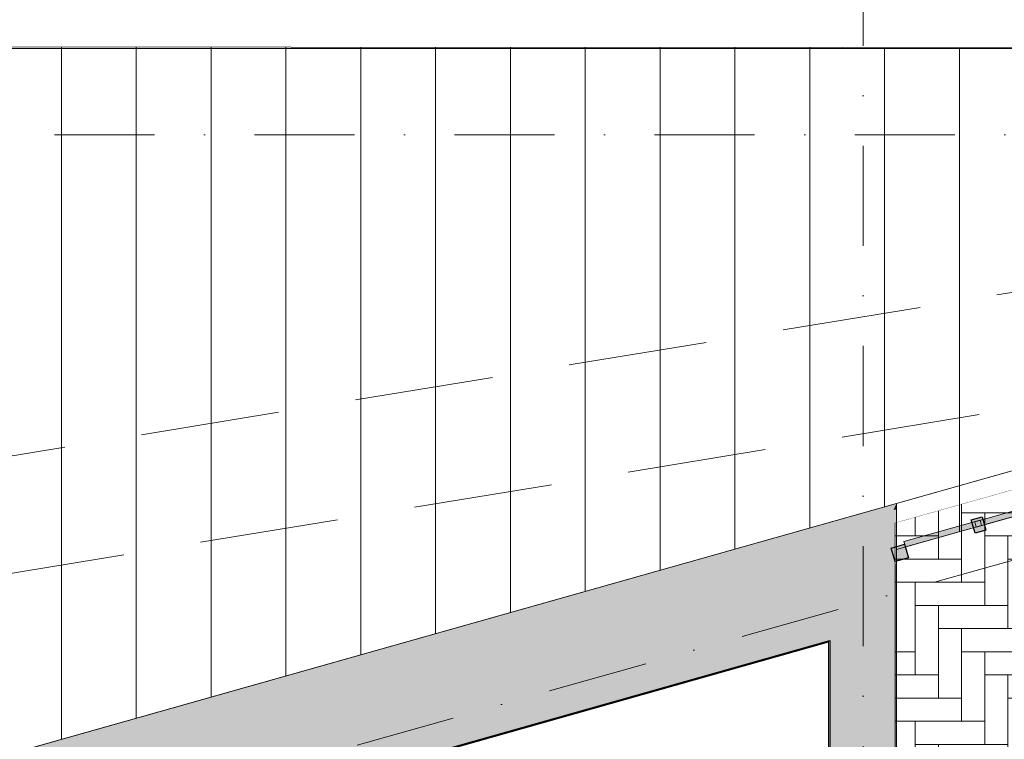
# Model space of a CAD drawing. Header units: millimetres. Extents: x 7523222 to 7678971, y 5352079 to 5786624.
# Tile 66 of 92: x 7554523 to 7558068, y 5776961 to 5779550. Entities that reach past the tile are written whole.
import ezdxf
from ezdxf.enums import TextEntityAlignment as Align

# ---------------------------------------------------------------- set-up
doc = ezdxf.new("R2010")
doc.units = ezdxf.units.MM
doc.header["$MEASUREMENT"] = 0
for name, pattern in [('Kropki i Kreski', [720, 360, -180, 0, -180]), ('Przerywana długa', [780, 500, -280]), ('Wipeout_Contour', [1000, 0, -1000])]:
    doc.linetypes.add(name, pattern=pattern)
for name, color, linetype in [('460-K Stropy', 7, 'Continuous'), ('Nowe_2025-08-14 Strefy', 7, 'Continuous'), ('Nowe_220-A Ściany wewnętrzne', 7, 'Continuous'), ('Nowe_250-A Schody Pochylnie', 7, 'Continuous'), ('Nowe_280-A Dachy Powłoki', 7, 'Continuous'), ('Nowe_290-A Ściany kurtynowe', 7, 'Continuous'), ('Nowe_299-A Wymiary opisy PB', 7, 'Continuous'), ('Nowe_410-K Osie', 7, 'Continuous'), ('Nowe_420-K Ściany', 7, 'Continuous'), ('Nowe_460-K Stropy', 7, 'Continuous')]:
    doc.layers.add(name, color=color, linetype=linetype)
for name, color, linetype, lineweight in [('460-K Stropy_Nr_pióra__89', 7, 'Continuous', 13), ('Nowe_2025-09-12 Strefa Taras_Nr_pióra__2', 8, 'Continuous', 13), ('Nowe_220-A Ściany wewnętrzne_Nr_pióra__21', 7, 'Continuous', 25), ('Nowe_220-A Ściany wewnętrzne_Nr_pióra__47', 7, 'Continuous', 15), ('Nowe_290-A Ściany kurtynowe_Nr_pióra__1', 7, 'Continuous', 13), ('Nowe_290-A Ściany kurtynowe_Nr_pióra__27', 7, 'Continuous', 25), ('Nowe_299-A Wymiary opisy PB_Nr_pióra__6', 5, 'Continuous', 13), ('Nowe_410-K Osie_Nr_pióra__1', 7, 'Continuous', 13), ('Nowe_420-K Ściany_Nr_pióra__21', 7, 'Continuous', 25), ('Nowe_420-K Ściany_Nr_pióra__47', 7, 'Continuous', 15), ('Nowe_460-K Stropy_Nr_pióra__89', 7, 'Continuous', 13)]:
    doc.layers.add(name, color=color, linetype=linetype, lineweight=lineweight)
for name, color, linetype, lineweight, true_color in [('Nowe_2025-08-14 Strefy_Nr_pióra__234', 7, 'Continuous', 0, 0xe8e8e8), ('Nowe_2025-09-12 Strefa Taras_Nr_pióra__102', 7, 'Continuous', 5, 0xcccccc), ('Nowe_250-A Schody Pochylnie_Nr_pióra__102', 7, 'Continuous', 5, 0xcccccc), ('Nowe_280-A Dachy Powłoki_Nr_pióra__61', 7, 'Continuous', 13, 0x6a6a6a), ('Nowe_299-A Wymiary opisy PB_Nr_pióra__45', 7, 'Continuous', 15, 0x40a5ff), ('Nowe_299-A Wymiary opisy PB_Nr_pióra__85', 7, 'Continuous', 13, 0x80c2ff), ('Nowe_410-K Osie_Nr_pióra__5', 7, 'Continuous', 13, 0x40a5ff)]:
    doc.layers.add(name, color=color, linetype=linetype, lineweight=lineweight, true_color=true_color)
doc.styles.add('STYL_AUTOMATYCZNY_2', font='arial.ttf')
doc.styles.add('STYL_AUTOMATYCZNY_3', font='arial.ttf')
doc.dimstyles.new('STYL_AUTOMATYCZNY__1', dxfattribs={"dimtxt": 200, "dimasz": 95, "dimexe": 0.18, "dimexo": 0.0625, "dimgap": 0, "dimtad": 1, "dimdec": 1, "dimlfac": 0.1, "dimzin": 0, "dimdsep": 46, "dimtxsty": 'STYL_AUTOMATYCZNY_2', "dimblk": 'ARROWHEAD_2', "dimblk1": 'ARROWHEAD_2', "dimblk2": 'ARROWHEAD_2', "dimcen": 0.09, "dimclrd": 256, "dimclre": 256, "dimclrt": 5, "dimadec": 1, "dimazin": 0, "dimtfac": 1, "dimtdec": 4, "dimtmove": 0, "dimatfit": 3, "dimfxl": 0, "dimtolj": 1, "dimtzin": 0, "dimarcsym": 0})
doc.dimstyles.new('STYL_AUTOMATYCZNY__2', dxfattribs={"dimtxt": 200, "dimasz": 95, "dimexe": 0.18, "dimexo": 0.0625, "dimgap": 0, "dimtad": 1, "dimtih": 1, "dimtoh": 1, "dimdec": 1, "dimlfac": 0.1, "dimzin": 0, "dimdsep": 46, "dimtxsty": 'STYL_AUTOMATYCZNY_2', "dimblk": 'ARROWHEAD_2', "dimblk1": 'ARROWHEAD_2', "dimblk2": 'ARROWHEAD_2', "dimcen": 0.09, "dimclrd": 256, "dimclre": 256, "dimclrt": 5, "dimadec": 1, "dimazin": 0, "dimtfac": 1, "dimtdec": 4, "dimtmove": 0, "dimatfit": 3, "dimfxl": 0, "dimtolj": 1, "dimtzin": 0, "dimarcsym": 0})

# ---------------------------------------------------------------- blocks, each defined once
blk = doc.blocks.new('Pokój administracyjny__4', base_point=(7560576.3, 5775974))
at = {"color": 254, "linetype": 'Wipeout_Contour', "lineweight": 0, "ltscale": 38057500.90258326}
blk.add_wipeout([(7557675.4, 5777738.7), (7557675.4, 5773298.8), (7563436.7, 5773298.8), (7563440.8, 5779362.7)], dxfattribs=at).dxf.layer = 'Nowe_2025-08-14 Strefy'
at = {"layer": 'Nowe_2025-08-14 Strefy_Nr_pióra__234', "linetype": 'Continuous', "lineweight": 0, "true_color": 0xe8e8e8}
h = blk.add_hatch(dxfattribs=at)
h.set_pattern_fill('Posadzka_z_cegieł_na_rąb', color=254, style=0, pattern_type=2)
h.set_pattern_definition([(0, (7560247.15, 5774942.06), (0, 499.98), [333.32, -166.66]), (0, (7560163.8, 5775025.4), (0, 499.98), [333.32, -166.66]), (0, (7560080.5, 5775108.7), (0, 499.98), [333.32, -166.66]), (0, (7559997.16, 5775192.05), (0, 499.98), [333.32, -166.66]), (0, (7559913.83, 5775275.4), (0, 499.98), [333.32, -166.66]), (0, (7559830.5, 5775358.7), (0, 499.98), [333.32, -166.66]), (90, (7560497.14, 5774942.06), (-499.98, 0), [333.32, -166.66]), (90, (7560413.8, 5775025.4), (-499.98, 0), [333.32, -166.66]), (90, (7560330.5, 5775108.7), (-499.98, 0), [333.32, -166.66]), (90, (7560247.15, 5775192.05), (-499.98, 0), [333.32, -166.66]), (90, (7560163.8, 5775275.4), (-499.98, 0), [333.32, -166.66]), (90, (7560080.5, 5775358.7), (-499.98, 0), [333.32, -166.66])])
h.paths.add_polyline_path([(7557675.4, 5777738.7), (7557675.4, 5773298.8), (7563436.7, 5773298.8), (7563440.8, 5779362.7)])
blk = doc.blocks.new('Schody ewakuacyjne__6', base_point=(7554164, 5774556.6))
at = {"color": 254, "linetype": 'Wipeout_Contour', "lineweight": 0, "ltscale": 38036086.56504134}
blk.add_wipeout([(7551760.5, 5775712.5), (7551760.5, 5773298.8), (7557435.4, 5773298.8), (7557435.4, 5777314.1)], dxfattribs=at).dxf.layer = 'Nowe_2025-08-14 Strefy'
blk = doc.blocks.new('*X12', base_point=(6982742.1, 5361781.8))
at = {"layer": 'Nowe_2025-09-12 Strefa Taras_Nr_pióra__102', "color": 254, "linetype": 'Continuous', "lineweight": 5, "true_color": 0xcccccc}
for p, q in [((7554673.4, 5779450.9), (7554673.4, 5779217.2)), ((7554673.4, 5779450.9), (7554673.4, 5779217.2)), ((7554942.8, 5779450.7), (7554942.8, 5779217.2)), ((7554942.8, 5779450.7), (7554942.8, 5779217.2)), ((7555212.2, 5779450.6), (7555212.2, 5779217.2)), ((7555212.2, 5779450.6), (7555212.2, 5779217.2)), ((7555481.6, 5779450.4), (7555481.6, 5779217.2)), ((7555481.6, 5779450.4), (7555481.6, 5779217.2)), ((7555751, 5779450.3), (7555751, 5779217.2)), ((7555751, 5779450.3), (7555751, 5779217.2)), ((7556020.4, 5779450.1), (7556020.4, 5779217.2)), ((7556020.4, 5779450.1), (7556020.4, 5779217.2)), ((7556289.8, 5779449.9), (7556289.8, 5779217.2)), ((7556289.8, 5779449.9), (7556289.8, 5779217.2)), ((7556559.2, 5779449.8), (7556559.2, 5779217.2)), ((7556559.2, 5779449.8), (7556559.2, 5779217.2)), ((7556828.6, 5779449.6), (7556828.6, 5779217.2)), ((7556828.6, 5779449.6), (7556828.6, 5779217.2)), ((7557098, 5779449.4), (7557098, 5779217.2)), ((7557098, 5779449.4), (7557098, 5779217.2)), ((7557367.4, 5779449.3), (7557367.4, 5779217.2)), ((7557367.4, 5779449.3), (7557367.4, 5779217.2)), ((7557636.8, 5779449.1), (7557636.8, 5779217.2)), ((7557636.8, 5779449.1), (7557636.8, 5779217.2)), ((7557906.2, 5779449), (7557906.2, 5779217.2)), ((7557906.2, 5779449), (7557906.2, 5779217.2)), ((7554673.4, 5779217.2), (7554673.4, 5778967.2)), ((7554673.4, 5779217.2), (7554673.4, 5778967.2)), ((7554942.8, 5779217.2), (7554942.8, 5778967.2)), ((7554942.8, 5779217.2), (7554942.8, 5778967.2)), ((7555212.2, 5779217.2), (7555212.2, 5778967.2)), ((7555212.2, 5779217.2), (7555212.2, 5778967.2)), ((7555481.6, 5779217.2), (7555481.6, 5778967.2)), ((7555481.6, 5779217.2), (7555481.6, 5778967.2)), ((7555751, 5779217.2), (7555751, 5778967.2)), ((7555751, 5779217.2), (7555751, 5778967.2)), ((7556020.4, 5779217.2), (7556020.4, 5778967.2)), ((7556020.4, 5779217.2), (7556020.4, 5778967.2)), ((7556289.8, 5779217.2), (7556289.8, 5778967.2)), ((7556289.8, 5779217.2), (7556289.8, 5778967.2)), ((7556559.2, 5779217.2), (7556559.2, 5778967.2)), ((7556559.2, 5779217.2), (7556559.2, 5778967.2)), ((7556828.6, 5779217.2), (7556828.6, 5778967.2)), ((7556828.6, 5779217.2), (7556828.6, 5778967.2)), ((7557098, 5779217.2), (7557098, 5778967.2)), ((7557098, 5779217.2), (7557098, 5778967.2)), ((7557367.4, 5779217.2), (7557367.4, 5778967.2)), ((7557367.4, 5779217.2), (7557367.4, 5778967.2)), ((7557636.8, 5779217.2), (7557636.8, 5778967.2)), ((7557636.8, 5779217.2), (7557636.8, 5778967.2)), ((7557906.2, 5779217.2), (7557906.2, 5778967.2)), ((7557906.2, 5779217.2), (7557906.2, 5778967.2)), ((7554673.4, 5778967.2), (7554673.4, 5778717.2)), ((7554673.4, 5778967.2), (7554673.4, 5778717.2)), ((7554942.8, 5778967.2), (7554942.8, 5778717.2)), ((7554942.8, 5778967.2), (7554942.8, 5778717.2)), ((7555212.2, 5778967.2), (7555212.2, 5778717.2)), ((7555212.2, 5778967.2), (7555212.2, 5778717.2)), ((7555481.6, 5778967.2), (7555481.6, 5778717.2)), ((7555481.6, 5778967.2), (7555481.6, 5778717.2)), ((7555751, 5778967.2), (7555751, 5778717.2)), ((7555751, 5778967.2), (7555751, 5778717.2)), ((7556020.4, 5778967.2), (7556020.4, 5778717.2)), ((7556020.4, 5778967.2), (7556020.4, 5778717.2)), ((7556289.8, 5778967.2), (7556289.8, 5778717.2)), ((7556289.8, 5778967.2), (7556289.8, 5778717.2)), ((7556559.2, 5778967.2), (7556559.2, 5778717.2)), ((7556559.2, 5778967.2), (7556559.2, 5778717.2)), ((7556828.6, 5778967.2), (7556828.6, 5778717.2)), ((7556828.6, 5778967.2), (7556828.6, 5778717.2)), ((7557098, 5778967.2), (7557098, 5778717.2)), ((7557098, 5778967.2), (7557098, 5778717.2)), ((7557367.4, 5778967.2), (7557367.4, 5778717.2)), ((7557367.4, 5778967.2), (7557367.4, 5778717.2)), ((7557636.8, 5778967.2), (7557636.8, 5778717.2)), ((7557636.8, 5778967.2), (7557636.8, 5778717.2)), ((7557906.2, 5778967.2), (7557906.2, 5778717.2)), ((7557906.2, 5778967.2), (7557906.2, 5778717.2)), ((7554673.4, 5778717.2), (7554673.4, 5778467.2)), ((7554673.4, 5778717.2), (7554673.4, 5778467.2)), ((7554942.8, 5778717.2), (7554942.8, 5778467.2)), ((7554942.8, 5778717.2), (7554942.8, 5778467.2)), ((7555212.2, 5778717.2), (7555212.2, 5778467.2)), ((7555212.2, 5778717.2), (7555212.2, 5778467.2)), ((7555481.6, 5778717.2), (7555481.6, 5778467.2)), ((7555481.6, 5778717.2), (7555481.6, 5778467.2)), ((7555751, 5778717.2), (7555751, 5778467.2)), ((7555751, 5778717.2), (7555751, 5778467.2)), ((7556020.4, 5778717.2), (7556020.4, 5778467.2)), ((7556020.4, 5778717.2), (7556020.4, 5778467.2)), ((7556289.8, 5778717.2), (7556289.8, 5778467.2)), ((7556289.8, 5778717.2), (7556289.8, 5778467.2)), ((7556559.2, 5778717.2), (7556559.2, 5778467.2)), ((7556559.2, 5778717.2), (7556559.2, 5778467.2)), ((7556828.6, 5778717.2), (7556828.6, 5778467.2)), ((7556828.6, 5778717.2), (7556828.6, 5778467.2)), ((7557098, 5778717.2), (7557098, 5778467.2)), ((7557098, 5778717.2), (7557098, 5778467.2)), ((7557367.4, 5778717.2), (7557367.4, 5778467.2)), ((7557367.4, 5778717.2), (7557367.4, 5778467.2)), ((7557636.8, 5778717.2), (7557636.8, 5778467.2)), ((7557636.8, 5778717.2), (7557636.8, 5778467.2)), ((7557906.2, 5778717.2), (7557906.2, 5778467.2)), ((7557906.2, 5778717.2), (7557906.2, 5778467.2)), ((7554673.4, 5778467.2), (7554673.4, 5778217.2)), ((7554673.4, 5778467.2), (7554673.4, 5778217.2)), ((7554942.8, 5778467.2), (7554942.8, 5778217.2)), ((7554942.8, 5778467.2), (7554942.8, 5778217.2)), ((7555212.2, 5778467.2), (7555212.2, 5778217.2)), ((7555212.2, 5778467.2), (7555212.2, 5778217.2)), ((7555481.6, 5778467.2), (7555481.6, 5778217.2)), ((7555481.6, 5778467.2), (7555481.6, 5778217.2)), ((7555751, 5778467.2), (7555751, 5778217.2)), ((7555751, 5778467.2), (7555751, 5778217.2)), ((7556020.4, 5778467.2), (7556020.4, 5778217.2)), ((7556020.4, 5778467.2), (7556020.4, 5778217.2)), ((7556289.8, 5778467.2), (7556289.8, 5778217.2)), ((7556289.8, 5778467.2), (7556289.8, 5778217.2)), ((7556559.2, 5778467.2), (7556559.2, 5778217.2)), ((7556559.2, 5778467.2), (7556559.2, 5778217.2)), ((7556828.6, 5778467.2), (7556828.6, 5778217.2)), ((7556828.6, 5778467.2), (7556828.6, 5778217.2)), ((7557098, 5778467.2), (7557098, 5778217.2)), ((7557098, 5778467.2), (7557098, 5778217.2)), ((7557367.4, 5778467.2), (7557367.4, 5778217.2)), ((7557367.4, 5778467.2), (7557367.4, 5778217.2)), ((7557636.8, 5778467.2), (7557636.8, 5778217.2)), ((7557636.8, 5778467.2), (7557636.8, 5778217.2)), ((7557906.2, 5778467.2), (7557906.2, 5778217.2)), ((7557906.2, 5778467.2), (7557906.2, 5778217.2)), ((7554673.4, 5778217.2), (7554673.4, 5777967.2)), ((7554673.4, 5778217.2), (7554673.4, 5777967.2)), ((7554942.8, 5778217.2), (7554942.8, 5777967.2)), ((7554942.8, 5778217.2), (7554942.8, 5777967.2)), ((7555212.2, 5778217.2), (7555212.2, 5777967.2)), ((7555212.2, 5778217.2), (7555212.2, 5777967.2)), ((7555481.6, 5778217.2), (7555481.6, 5777967.2)), ((7555481.6, 5778217.2), (7555481.6, 5777967.2)), ((7555751, 5778217.2), (7555751, 5777967.2)), ((7555751, 5778217.2), (7555751, 5777967.2)), ((7556020.4, 5778217.2), (7556020.4, 5777967.2)), ((7556020.4, 5778217.2), (7556020.4, 5777967.2)), ((7556289.8, 5778217.2), (7556289.8, 5777967.2)), ((7556289.8, 5778217.2), (7556289.8, 5777967.2)), ((7556559.2, 5778217.2), (7556559.2, 5777967.2)), ((7556559.2, 5778217.2), (7556559.2, 5777967.2)), ((7556828.6, 5778217.2), (7556828.6, 5777967.2)), ((7556828.6, 5778217.2), (7556828.6, 5777967.2)), ((7557098, 5778217.2), (7557098, 5777967.2)), ((7557098, 5778217.2), (7557098, 5777967.2)), ((7557367.4, 5778217.2), (7557367.4, 5777967.2)), ((7557367.4, 5778217.2), (7557367.4, 5777967.2)), ((7557636.8, 5778217.2), (7557636.8, 5777967.2)), ((7557636.8, 5778217.2), (7557636.8, 5777967.2)), ((7557906.2, 5778217.2), (7557906.2, 5777967.2)), ((7557906.2, 5778217.2), (7557906.2, 5777967.2)), ((7554673.4, 5777967.2), (7554673.4, 5777717.2)), ((7554673.4, 5777967.2), (7554673.4, 5777717.2)), ((7554942.8, 5777967.2), (7554942.8, 5777717.2)), ((7554942.8, 5777967.2), (7554942.8, 5777717.2)), ((7555212.2, 5777967.2), (7555212.2, 5777717.2)), ((7555212.2, 5777967.2), (7555212.2, 5777717.2)), ((7555481.6, 5777967.2), (7555481.6, 5777717.2)), ((7555481.6, 5777967.2), (7555481.6, 5777717.2)), ((7555751, 5777967.2), (7555751, 5777717.2)), ((7555751, 5777967.2), (7555751, 5777717.2)), ((7556020.4, 5777967.2), (7556020.4, 5777717.2)), ((7556020.4, 5777967.2), (7556020.4, 5777717.2)), ((7556289.8, 5777967.2), (7556289.8, 5777717.2)), ((7556289.8, 5777967.2), (7556289.8, 5777717.2)), ((7556559.2, 5777967.2), (7556559.2, 5777717.2)), ((7556559.2, 5777967.2), (7556559.2, 5777717.2)), ((7556828.6, 5777967.2), (7556828.6, 5777717.2)), ((7556828.6, 5777967.2), (7556828.6, 5777717.2)), ((7557098, 5777967.2), (7557098, 5777717.2)), ((7557098, 5777967.2), (7557098, 5777717.2)), ((7557367.4, 5777967.2), (7557367.4, 5777721)), ((7557367.4, 5777967.2), (7557367.4, 5777721)), ((7557636.8, 5777967.2), (7557636.8, 5777797)), ((7557636.8, 5777967.2), (7557636.8, 5777797)), ((7557906.2, 5777967.2), (7557906.2, 5777717.2)), ((7557906.2, 5777967.2), (7557906.2, 5777717.2)), ((7554673.4, 5777717.2), (7554673.4, 5777467.2)), ((7554673.4, 5777717.2), (7554673.4, 5777467.2)), ((7554942.8, 5777717.2), (7554942.8, 5777467.2)), ((7554942.8, 5777717.2), (7554942.8, 5777467.2)), ((7555212.2, 5777717.2), (7555212.2, 5777467.2)), ((7555212.2, 5777717.2), (7555212.2, 5777467.2)), ((7555481.6, 5777717.2), (7555481.6, 5777467.2)), ((7555481.6, 5777717.2), (7555481.6, 5777467.2)), ((7555751, 5777717.2), (7555751, 5777467.2)), ((7555751, 5777717.2), (7555751, 5777467.2)), ((7556020.4, 5777717.2), (7556020.4, 5777467.2)), ((7556020.4, 5777717.2), (7556020.4, 5777467.2)), ((7556289.8, 5777717.2), (7556289.8, 5777467.2)), ((7556289.8, 5777717.2), (7556289.8, 5777467.2)), ((7556559.2, 5777717.2), (7556559.2, 5777492.9)), ((7556559.2, 5777717.2), (7556559.2, 5777492.9)), ((7556828.6, 5777717.2), (7556828.6, 5777568.9)), ((7556828.6, 5777717.2), (7556828.6, 5777568.9)), ((7557098, 5777717.2), (7557098, 5777644.9)), ((7557098, 5777717.2), (7557098, 5777644.9)), ((7557906.2, 5777717.2), (7557906.2, 5777706.8)), ((7557906.2, 5777717.2), (7557906.2, 5777706.8)), ((7554673.4, 5777467.2), (7554673.4, 5777217.2)), ((7554673.4, 5777467.2), (7554673.4, 5777217.2)), ((7554942.8, 5777467.2), (7554942.8, 5777217.2)), ((7554942.8, 5777467.2), (7554942.8, 5777217.2)), ((7555212.2, 5777467.2), (7555212.2, 5777217.2)), ((7555212.2, 5777467.2), (7555212.2, 5777217.2)), ((7555481.6, 5777467.2), (7555481.6, 5777217.2)), ((7555481.6, 5777467.2), (7555481.6, 5777217.2)), ((7555751, 5777467.2), (7555751, 5777264.8)), ((7555751, 5777467.2), (7555751, 5777264.8)), ((7556020.4, 5777467.2), (7556020.4, 5777340.8)), ((7556020.4, 5777467.2), (7556020.4, 5777340.8)), ((7556289.8, 5777467.2), (7556289.8, 5777416.8)), ((7556289.8, 5777467.2), (7556289.8, 5777416.8)), ((7554673.4, 5777217.2), (7554673.4, 5776967.2)), ((7554673.4, 5777217.2), (7554673.4, 5776967.2)), ((7554942.8, 5777217.2), (7554942.8, 5777036.7)), ((7554942.8, 5777217.2), (7554942.8, 5777036.7)), ((7555212.2, 5777217.2), (7555212.2, 5777112.7)), ((7555212.2, 5777217.2), (7555212.2, 5777112.7)), ((7555481.6, 5777217.2), (7555481.6, 5777188.7)), ((7555481.6, 5777217.2), (7555481.6, 5777188.7)), ((7554673.4, 5776967.2), (7554673.4, 5776960.6)), ((7554673.4, 5776967.2), (7554673.4, 5776960.6))]:
    blk.add_line(p, q, dxfattribs=at)
blk = doc.blocks.new('Wypełnienie_1', base_point=(6982742.1, 5361781.8))
at = {"layer": 'Nowe_2025-09-12 Strefa Taras_Nr_pióra__2', "color": 8, "linetype": 'Continuous', "lineweight": 13, "flags": 128}
blk.add_lwpolyline([(7545574.2, 5779456.4), (7545572.8, 5774232), (7550411, 5775591.3), (7550367.5, 5775745.3), (7557680.4, 5777809.3), (7557680.3, 5777643), (7563440.7, 5779268.8), (7563440.7, 5779445.6)], close=True, dxfattribs=at)
at = {"layer": 'Nowe_2025-09-12 Strefa Taras_Nr_pióra__102', "color": 254, "linetype": 'Continuous', "lineweight": 5, "true_color": 0xcccccc}
blk.add_blockref('*X12', (6982742.1, 5361781.8), dxfattribs=at)
blk = doc.blocks.new('Strop_2', base_point=(7545569.3, 5765440.7))
at = {"layer": 'Nowe_460-K Stropy_Nr_pióra__89', "color": 7, "linetype": 'Continuous', "lineweight": 13, "flags": 128}
blk.add_lwpolyline([(7545569.3, 5765440.7), (7545570.4, 5774069.3), (7545569.9, 5774225), (7550411, 5775591.3), (7550367.5, 5775745.3), (7563478, 5779445.6), (7569230.3, 5779445.6), (7569230.3, 5760535.6), (7563002.9, 5760535.6), (7547524.7, 5764890.6), (7545824.4, 5765369)], close=True, dxfattribs=at)
blk = doc.blocks.new('Strop_3', base_point=(7545569.3, 5774224.9))
at = {"layer": '460-K Stropy_Nr_pióra__89', "color": 7, "linetype": 'Continuous', "lineweight": 13, "flags": 128}
blk.add_lwpolyline([(7545569.3, 5774224.9), (7550411, 5775591.3), (7550367.5, 5775745.3), (7563436.7, 5779434), (7563436.7, 5779445.6), (7545569.3, 5779445.6)], close=True, dxfattribs=at)
blk = doc.blocks.new('Przegroda strukturalna_10', base_point=(6982742.1, 5361781.8))
at = {"layer": 'Nowe_290-A Ściany kurtynowe', "linetype": 'Continuous', "lineweight": 0, "true_color": 0x000000}
for points in [[(7558751.2, 5777964.6), (7557961.7, 5777743.3), (7557967.1, 5777724), (7558756.6, 5777945.4)], [(7557980.9, 5777748.7), (7557706.5, 5777671.8), (7557711.9, 5777652.5), (7557986.3, 5777729.4)], [(7557949.3, 5777750.2), (7557962.8, 5777702.1), (7558001.4, 5777712.9), (7557987.9, 5777761)], [(7557661.1, 5777648.7), (7557674.6, 5777600.5), (7557722.7, 5777614), (7557709.2, 5777662.1)]]:
    blk.add_hatch(color=18, dxfattribs=at).paths.add_polyline_path(points)
at = {"layer": 'Nowe_290-A Ściany kurtynowe_Nr_pióra__1', "color": 7, "linetype": 'Continuous', "lineweight": 13, "flags": 128}
for points in [[(7558751.2, 5777964.6), (7558756.6, 5777945.4), (7557967.1, 5777724), (7557961.7, 5777743.3)], [(7557980.9, 5777748.7), (7557986.3, 5777729.4), (7557711.9, 5777652.5), (7557706.5, 5777671.8)]]:
    blk.add_lwpolyline(points, close=True, dxfattribs=at)
at = {"layer": 'Nowe_290-A Ściany kurtynowe_Nr_pióra__27', "color": 7, "linetype": 'Continuous', "lineweight": 25, "flags": 128}
for points in [[(7557949.3, 5777750.2), (7557987.9, 5777761), (7558001.4, 5777712.9), (7557962.8, 5777702.1)], [(7557661.1, 5777648.7), (7557709.2, 5777662.1), (7557722.7, 5777614), (7557674.6, 5777600.5)]]:
    blk.add_lwpolyline(points, close=True, dxfattribs=at)
blk = doc.blocks.new('Schody_1', base_point=(6982742.1, 5361781.8))
at = {"layer": 'Nowe_250-A Schody Pochylnie_Nr_pióra__102', "color": 254, "linetype": 'Continuous', "lineweight": 5, "true_color": 0xcccccc}
for p, q in [((7557435.4, 5777310), (7555541.5, 5776775.6)), ((7557435.4, 5773298.9), (7557435.4, 5777310))]:
    blk.add_line(p, q, dxfattribs=at)
blk = doc.blocks.new('Ściana_9', base_point=(7557560.4, 5777453.3))
at = {"layer": 'Nowe_220-A Ściany wewnętrzne', "linetype": 'Continuous', "lineweight": 0, "true_color": 0x000000}
for points in [[(7557440.4, 5777315.5), (7557680.4, 5777383.3), (7557680.4, 5777591.1), (7557557.4, 5777556.4)], [(7557440.4, 5777315.5), (7557557.4, 5777556.4), (7557440.4, 5777523.4)], [(7557440.4, 5777315.5), (7557440.4, 5773298.8), (7557680.4, 5773298.8), (7557680.4, 5777383.3)]]:
    blk.add_hatch(color=18, dxfattribs=at).paths.add_polyline_path(points)
at = {"layer": 'Nowe_220-A Ściany wewnętrzne_Nr_pióra__21', "color": 7, "linetype": 'Continuous', "lineweight": 25, "flags": 128}
for points in [[(7557680.4, 5773298.8), (7557680.4, 5777591.1)], [(7557440.4, 5777315.5), (7557440.4, 5773298.8)]]:
    blk.add_lwpolyline(points, dxfattribs=at)
blk = doc.blocks.new('Ściana_12', base_point=(7550451.7, 5775447))
at = {"layer": 'Nowe_420-K Ściany', "linetype": 'Continuous', "lineweight": 0, "true_color": 0x000000}
for points in [[(7557680.4, 5777809.3), (7552905.3, 5776461.6), (7552910.7, 5776442.3), (7557668.7, 5777785.2)], [(7557668.7, 5777785.2), (7557680.4, 5777788.5), (7557680.4, 5777809.3)], [(7557668.7, 5777785.2), (7552910.7, 5776442.3), (7552921.6, 5776403.9), (7557645.2, 5777737)], [(7557668.7, 5777785.2), (7557645.2, 5777737), (7557680.4, 5777747), (7557680.4, 5777788.5)], [(7557645.2, 5777737), (7552921.6, 5776403.9), (7552962.3, 5776259.5), (7557557.4, 5777556.4)], [(7557645.2, 5777737), (7557557.4, 5777556.4), (7557680.4, 5777591.1), (7557680.4, 5777747)], [(7552962.3, 5776259.5), (7553016.7, 5776067), (7557440.4, 5777315.5), (7557440.4, 5777523.4)]]:
    blk.add_hatch(color=18, dxfattribs=at).paths.add_polyline_path(points)
at = {"layer": 'Nowe_220-A Ściany wewnętrzne_Nr_pióra__47', "color": 7, "linetype": 'Continuous', "lineweight": 15, "flags": 128}
for points in [[(7557680.4, 5777809.3), (7557680.4, 5777788.5)], [(7557680.4, 5777788.5), (7557680.4, 5777747)], [(7557680.4, 5777747), (7557680.4, 5777591.1)]]:
    blk.add_lwpolyline(points, dxfattribs=at)
at = {"layer": 'Nowe_420-K Ściany_Nr_pióra__21', "color": 7, "linetype": 'Continuous', "lineweight": 25, "flags": 128}
blk.add_lwpolyline([(7553016.7, 5776067), (7557440.4, 5777315.5)], dxfattribs=at)
at = {"layer": 'Nowe_420-K Ściany_Nr_pióra__47', "color": 7, "linetype": 'Continuous', "lineweight": 15, "flags": 128}
blk.add_lwpolyline([(7557680.4, 5777809.3), (7552905.3, 5776461.6)], dxfattribs=at)
blk = doc.blocks.new('Dach_1', base_point=(7545724.4, 5763108.3))
at = {"layer": 'Nowe_280-A Dachy Powłoki_Nr_pióra__61', "color": 251, "linetype": 'Przerywana długa', "lineweight": 13, "true_color": 0x6a6a6a, "flags": 128}
for points in [[(7545724.4, 5776548.6), (7563487.3, 5779448.2), (7569230.3, 5779445.6)], [(7568822.9, 5779038.4), (7563543.6, 5779040.8), (7545724.4, 5776121.6)]]:
    blk.add_lwpolyline(points, dxfattribs=at)
blk = doc.blocks.new('Standardowy znacznik osi[27]', base_point=(7571131, 5779135.6))
at = {"layer": 'Nowe_410-K Osie_Nr_pióra__5', "color": 161, "linetype": 'Kropki i Kreski', "lineweight": 13, "true_color": 0x40a5ff}
blk.add_line((7570131, 5779135.6), (7535691, 5779135.6), dxfattribs=at)
at = {"layer": 'Nowe_410-K Osie_Nr_pióra__1', "color": 7, "lineweight": 13, "style": 'STYL_AUTOMATYCZNY_3'}
for tag, p in [('AC_MarkerText_1_1', (7534291, 5779310.6)), ('AC_MarkerText_1_0', (7571531, 5779310.6))]:
    blk.add_attdef(tag, text='', height=350, dxfattribs=at).set_placement(p, align=Align.TOP_CENTER)
blk = doc.blocks.new('Standardowy znacznik osi[98]', base_point=(7565362.9, 5779655.5))
at = {"layer": 'Nowe_410-K Osie_Nr_pióra__5', "color": 161, "linetype": 'Kropki i Kreski', "lineweight": 13, "true_color": 0x40a5ff}
blk.add_line((7564400.5, 5779383.9), (7541334, 5772873.6), dxfattribs=at)
at = {"layer": 'Nowe_410-K Osie_Nr_pióra__1', "color": 7, "lineweight": 13, "style": 'STYL_AUTOMATYCZNY_3'}
for tag, p in [('AC_MarkerText_1_0', (7565747.9, 5779939.2)), ('AC_MarkerText_1_1', (7539986.7, 5772668.4))]:
    blk.add_attdef(tag, text='', height=350, rotation=360, dxfattribs=at).set_placement(p, align=Align.TOP_CENTER)
blk = doc.blocks.new('Standardowy znacznik osi[141]', base_point=(7557560.4, 5781536.1))
at = {"layer": 'Nowe_410-K Osie_Nr_pióra__5', "color": 161, "linetype": 'Kropki i Kreski', "lineweight": 13, "true_color": 0x40a5ff}
blk.add_line((7557560.4, 5780536.1), (7557560.4, 5759403.4), dxfattribs=at)
at = {"layer": 'Nowe_410-K Osie_Nr_pióra__1', "color": 7, "lineweight": 13, "style": 'STYL_AUTOMATYCZNY_3'}
for tag, p in [('AC_MarkerText_1_0', (7557560.4, 5782111.1)), ('AC_MarkerText_1_1', (7557560.4, 5758178.4))]:
    blk.add_attdef(tag, text='', height=350, dxfattribs=at).set_placement(p, align=Align.TOP_CENTER)
blk = doc.blocks.new('*D278', base_point=(6982742.1, 5361781.8))
at = {"layer": 'Nowe_299-A Wymiary opisy PB_Nr_pióra__45', "color": 161, "linetype": 'Continuous', "lineweight": 15, "true_color": 0x40a5ff}
for p, q in [((7524916.3, 5758993), (7524844.1, 5758868)), ((7569194.2, 5758868), (7569266.4, 5758993))]:
    blk.add_line(p, q, dxfattribs=at)
at = {"layer": 'Nowe_299-A Wymiary opisy PB_Nr_pióra__85', "color": 151, "linetype": 'Continuous', "lineweight": 13, "true_color": 0x80c2ff}
for p, q in [((7524880.2, 5758836.7), (7524880.2, 5759024.2)), ((7569230.3, 5758836.7), (7569230.3, 5759024.2)), ((7524819, 5758930.5), (7524880.2, 5758930.5)), ((7524880.2, 5758930.5), (7569230.3, 5758930.5)), ((7569230.3, 5758930.5), (7569291.4, 5758930.5))]:
    blk.add_line(p, q, dxfattribs=at)
at = {"layer": 'Nowe_299-A Wymiary opisy PB_Nr_pióra__6', "color": 5, "lineweight": 13, "insert": (7546712, 5758970.5), "char_height": 200, "attachment_point": 7, "style": 'STYL_AUTOMATYCZNY_2'}
blk.add_mtext('\\A1;{\\pql;\\fArial|b0|i0|c238|p0;\\W1.000000;4\xa0435}', dxfattribs=at)
blk = doc.blocks.new('ARROWHEAD_2')
at = {"color": 0, "linetype": 'Continuous', "lineweight": 0}
for p, q in [((-0.378, -0.655), (0.378, 0.655)), ((0, 0), (-1, 0))]:
    blk.add_line(p, q, dxfattribs=at)
blk = doc.blocks.new('*D300', base_point=(6982742.1, 5361781.8))
at = {"layer": 'Nowe_299-A Wymiary opisy PB_Nr_pióra__45', "color": 161, "linetype": 'Continuous', "lineweight": 15, "true_color": 0x40a5ff}
for p, q in [((7551676.6, 5781305.8), (7551604.4, 5781180.8)), ((7557596.5, 5781305.8), (7557524.3, 5781180.8))]:
    blk.add_line(p, q, dxfattribs=at)
at = {"layer": 'Nowe_299-A Wymiary opisy PB_Nr_pióra__85', "color": 151, "linetype": 'Continuous', "lineweight": 13, "true_color": 0x80c2ff}
for p, q in [((7551640.5, 5781149.5), (7551640.5, 5781337)), ((7557560.4, 5781149.5), (7557560.4, 5781337)), ((7551640.5, 5781243.3), (7557560.4, 5781243.3))]:
    blk.add_line(p, q, dxfattribs=at)
at = {"layer": 'Nowe_299-A Wymiary opisy PB_Nr_pióra__6', "color": 5, "lineweight": 13, "insert": (7554371.6, 5781283.3), "char_height": 200, "attachment_point": 7, "style": 'STYL_AUTOMATYCZNY_2'}
blk.add_mtext('\\A1;{\\pql;\\fArial|b0|i0|c238|p0;\\W1.000000;592}', dxfattribs=at)
blk = doc.blocks.new('*D301', base_point=(6982742.1, 5361781.8))
at = {"layer": 'Nowe_299-A Wymiary opisy PB_Nr_pióra__45', "color": 161, "linetype": 'Continuous', "lineweight": 15, "true_color": 0x40a5ff}
for p, q in [((7557596.5, 5781305.8), (7557524.3, 5781180.8)), ((7563596.8, 5781305.8), (7563524.7, 5781180.8))]:
    blk.add_line(p, q, dxfattribs=at)
at = {"layer": 'Nowe_299-A Wymiary opisy PB_Nr_pióra__85', "color": 151, "linetype": 'Continuous', "lineweight": 13, "true_color": 0x80c2ff}
for p, q in [((7557560.4, 5781149.5), (7557560.4, 5781337)), ((7563560.7, 5781149.5), (7563560.7, 5781337)), ((7557560.4, 5781243.3), (7563560.7, 5781243.3))]:
    blk.add_line(p, q, dxfattribs=at)
at = {"layer": 'Nowe_299-A Wymiary opisy PB_Nr_pióra__6', "color": 5, "lineweight": 13, "insert": (7560331.7, 5781283.3), "char_height": 200, "attachment_point": 7, "style": 'STYL_AUTOMATYCZNY_2'}
blk.add_mtext('\\A1;{\\pql;\\fArial|b0|i0|c238|p0;\\W1.000000;600}', dxfattribs=at)
blk = doc.blocks.new('*D303', base_point=(6982742.1, 5361781.8))
at = {"layer": 'Nowe_299-A Wymiary opisy PB_Nr_pióra__45', "color": 161, "linetype": 'Continuous', "lineweight": 15, "true_color": 0x40a5ff}
for p, q in [((7524916.3, 5780885.3), (7524844.1, 5780760.3)), ((7569194.2, 5780760.3), (7569266.4, 5780885.3))]:
    blk.add_line(p, q, dxfattribs=at)
at = {"layer": 'Nowe_299-A Wymiary opisy PB_Nr_pióra__85', "color": 151, "linetype": 'Continuous', "lineweight": 13, "true_color": 0x80c2ff}
for p, q in [((7524880.2, 5780729.1), (7524880.2, 5780916.6)), ((7569230.3, 5780729.1), (7569230.3, 5780916.6)), ((7524819, 5780822.8), (7524880.2, 5780822.8)), ((7524880.2, 5780822.8), (7569230.3, 5780822.8)), ((7569230.3, 5780822.8), (7569291.4, 5780822.8))]:
    blk.add_line(p, q, dxfattribs=at)
at = {"layer": 'Nowe_299-A Wymiary opisy PB_Nr_pióra__6', "color": 5, "lineweight": 13, "insert": (7546712, 5780862.8), "char_height": 200, "attachment_point": 7, "style": 'STYL_AUTOMATYCZNY_2'}
blk.add_mtext('\\A1;{\\pql;\\fArial|b0|i0|c238|p0;\\W1.000000;4\xa0435}', dxfattribs=at)
blk = doc.blocks.new('*D307', base_point=(6982742.1, 5361781.8))
at = {"layer": 'Nowe_299-A Wymiary opisy PB_Nr_pióra__45', "color": 161, "linetype": 'Continuous', "lineweight": 15, "true_color": 0x40a5ff}
for p, q in [((7545596, 5780443.6), (7545523.8, 5780318.6)), ((7569194.2, 5780318.6), (7569266.4, 5780443.6))]:
    blk.add_line(p, q, dxfattribs=at)
at = {"layer": 'Nowe_299-A Wymiary opisy PB_Nr_pióra__85', "color": 151, "linetype": 'Continuous', "lineweight": 13, "true_color": 0x80c2ff}
for p, q in [((7545559.9, 5780287.4), (7545559.9, 5780474.9)), ((7569230.3, 5780287.4), (7569230.3, 5780474.9)), ((7545559.9, 5780381.1), (7569230.3, 5780381.1)), ((7569230.3, 5780381.1), (7569291.4, 5780381.1))]:
    blk.add_line(p, q, dxfattribs=at)
at = {"layer": 'Nowe_299-A Wymiary opisy PB_Nr_pióra__6', "color": 5, "lineweight": 13, "insert": (7557051.9, 5780421.1), "char_height": 200, "attachment_point": 7, "style": 'STYL_AUTOMATYCZNY_2'}
blk.add_mtext('\\A1;{\\pql;\\fArial|b0|i0|c238|p0;\\W1.000000;2\xa0367}', dxfattribs=at)
blk = doc.blocks.new('*D312', base_point=(6982742.1, 5361781.8))
at = {"layer": 'Nowe_299-A Wymiary opisy PB_Nr_pióra__45', "color": 161, "linetype": 'Continuous', "lineweight": 15, "true_color": 0x40a5ff}
for p, q in [((7545596.5, 5780001.9), (7545524.3, 5779876.9)), ((7563596.8, 5780001.9), (7563524.7, 5779876.9))]:
    blk.add_line(p, q, dxfattribs=at)
at = {"layer": 'Nowe_299-A Wymiary opisy PB_Nr_pióra__85', "color": 151, "linetype": 'Continuous', "lineweight": 13, "true_color": 0x80c2ff}
for p, q in [((7545560.4, 5779845.6), (7545560.4, 5780033.1)), ((7563560.7, 5779845.6), (7563560.7, 5780033.1)), ((7545560.4, 5779939.4), (7563560.7, 5779939.4))]:
    blk.add_line(p, q, dxfattribs=at)
at = {"layer": 'Nowe_299-A Wymiary opisy PB_Nr_pióra__6', "color": 5, "lineweight": 13, "insert": (7554217.4, 5779979.4), "char_height": 200, "attachment_point": 7, "style": 'STYL_AUTOMATYCZNY_2'}
blk.add_mtext('\\A1;{\\pql;\\fArial|b0|i0|c238|p0;\\W1.000000;1\xa0800}', dxfattribs=at)
blk = doc.blocks.new('*D318', base_point=(6982742.1, 5361781.8))
at = {"layer": 'Nowe_299-A Wymiary opisy PB_Nr_pióra__45', "color": 161, "linetype": 'Continuous', "lineweight": 15, "true_color": 0x40a5ff}
for p, q in [((7534940.3, 5779099.5), (7534815.3, 5779171.7)), ((7534815.3, 5773211.9), (7534940.3, 5773139.7))]:
    blk.add_line(p, q, dxfattribs=at)
at = {"layer": 'Nowe_299-A Wymiary opisy PB_Nr_pióra__85', "color": 151, "linetype": 'Continuous', "lineweight": 13, "true_color": 0x80c2ff}
for p, q in [((7534877.8, 5779135.6), (7534877.8, 5779196.7)), ((7534971.5, 5779135.6), (7534784, 5779135.6)), ((7534877.8, 5773175.8), (7534877.8, 5779135.6)), ((7534971.5, 5773175.8), (7534784, 5773175.8))]:
    blk.add_line(p, q, dxfattribs=at)
at = {"layer": 'Nowe_299-A Wymiary opisy PB_Nr_pióra__6', "color": 5, "lineweight": 13, "insert": (7534837.8, 5775926.9), "char_height": 200, "attachment_point": 7, "rotation": 90, "style": 'STYL_AUTOMATYCZNY_2'}
blk.add_mtext('\\A1;{\\pql;\\fArial|b0|i0|c238|p0;\\W1.000000;596}', dxfattribs=at)
blk = doc.blocks.new('*D319', base_point=(6982742.1, 5361781.8))
at = {"layer": 'Nowe_299-A Wymiary opisy PB_Nr_pióra__45', "color": 161, "linetype": 'Continuous', "lineweight": 15, "true_color": 0x40a5ff}
for p, q in [((7535428, 5779409.5), (7535303, 5779481.7)), ((7535303, 5760261.7), (7535428, 5760189.5))]:
    blk.add_line(p, q, dxfattribs=at)
at = {"layer": 'Nowe_299-A Wymiary opisy PB_Nr_pióra__85', "color": 151, "linetype": 'Continuous', "lineweight": 13, "true_color": 0x80c2ff}
for p, q in [((7535365.5, 5779445.6), (7535365.5, 5779506.7)), ((7535459.3, 5779445.6), (7535271.8, 5779445.6)), ((7535365.5, 5760225.6), (7535365.5, 5779445.6)), ((7535459.3, 5760225.6), (7535271.8, 5760225.6)), ((7535365.5, 5760164.5), (7535365.5, 5760225.6))]:
    blk.add_line(p, q, dxfattribs=at)
at = {"layer": 'Nowe_299-A Wymiary opisy PB_Nr_pióra__6', "color": 5, "lineweight": 13, "insert": (7535325.5, 5769492.4), "char_height": 200, "attachment_point": 7, "rotation": 90, "style": 'STYL_AUTOMATYCZNY_2'}
blk.add_mtext('\\A1;{\\pql;\\fArial|b0|i0|c238|p0;\\W1.000000;1\xa0922}', dxfattribs=at)

msp = doc.modelspace()

# ---------------------------------------------------------------- linework, layer by layer
at = {"layer": 'Nowe_2025-08-14 Strefy', "color": 254, "linetype": 'Continuous', "lineweight": 0, "true_color": 0xdfdfdf, "flags": 128}
msp.add_lwpolyline([(7551760.51, 5775712.47), (7551760.51, 5773298.82), (7557435.37, 5773298.82), (7557435.37, 5777314.14)], close=True, dxfattribs=at)
at = {"layer": 'Nowe_2025-08-14 Strefy_Nr_pióra__234', "color": 254, "linetype": 'Continuous', "lineweight": 0, "true_color": 0xe8e8e8, "flags": 128}
msp.add_lwpolyline([(7557675.37, 5777738.73), (7557675.37, 5773298.82), (7563436.74, 5773298.82), (7563440.84, 5779362.69)], close=True, dxfattribs=at)

# ---------------------------------------------------------------- next in the draw order: block references
at = {"layer": 'Nowe_2025-08-14 Strefy', "color": 5, "linetype": 'Continuous', "lineweight": 13}
for name, p in [('Pokój administracyjny__4', (7560576.33, 5775974.04)), ('Schody ewakuacyjne__6', (7554164.02, 5774556.57))]:
    msp.add_blockref(name, p, dxfattribs=at)

# ---------------------------------------------------------------- next in the draw order: block references
at = {"layer": '460-K Stropy', "color": 7, "linetype": 'Continuous', "lineweight": 13}
msp.add_blockref('Strop_3', (7545569.34, 5774224.86), dxfattribs=at)
at = {"layer": 'Nowe_2025-09-12 Strefa Taras_Nr_pióra__102', "color": 254, "linetype": 'Continuous', "lineweight": 5, "true_color": 0xcccccc}
msp.add_blockref('Wypełnienie_1', (6982742.06, 5361781.85), dxfattribs=at)
at = {"layer": 'Nowe_290-A Ściany kurtynowe', "linetype": 'Continuous', "lineweight": 0}
msp.add_blockref('Przegroda strukturalna_10', (6982742.06, 5361781.85), dxfattribs=at)
at = {"layer": 'Nowe_410-K Osie', "color": 8, "linetype": 'Continuous', "lineweight": 13}
msp.add_blockref('Standardowy znacznik osi[27]', (7571131, 5779135.61), dxfattribs=at)
at = {"layer": 'Nowe_460-K Stropy', "color": 7, "linetype": 'Continuous', "lineweight": 13}
msp.add_blockref('Strop_2', (7545569.34, 5765440.72), dxfattribs=at)

# ---------------------------------------------------------------- next in the draw order: block references
at = {"layer": 'Nowe_250-A Schody Pochylnie', "color": 8, "linetype": 'Continuous', "lineweight": 13}
msp.add_blockref('Schody_1', (6982742.06, 5361781.85), dxfattribs=at)

# ---------------------------------------------------------------- next in the draw order: block references
at = {"layer": 'Nowe_220-A Ściany wewnętrzne', "color": 7, "lineweight": 25}
msp.add_blockref('Ściana_9', (7557560.37, 5777453.32), dxfattribs=at)

# ---------------------------------------------------------------- next in the draw order: block references
at = {"layer": 'Nowe_420-K Ściany', "color": 7, "lineweight": 25}
msp.add_blockref('Ściana_12', (7550451.71, 5775446.99), dxfattribs=at)

# ---------------------------------------------------------------- next in the draw order: block references
at = {"layer": 'Nowe_280-A Dachy Powłoki', "color": 251, "linetype": 'Continuous', "lineweight": 13, "true_color": 0x6a6a6a}
msp.add_blockref('Dach_1', (7545724.41, 5763108.34), dxfattribs=at)
at = {"layer": 'Nowe_410-K Osie', "color": 8, "linetype": 'Continuous', "lineweight": 13}
for name, p in [('Standardowy znacznik osi[141]', (7557560.37, 5781536.1)), ('Standardowy znacznik osi[98]', (7565362.93, 5779655.5))]:
    msp.add_blockref(name, p, dxfattribs=at)

# ---------------------------------------------------------------- next in the draw order: dimensions: what is measured, and where the dimension line sits
at = {"layer": 'Nowe_299-A Wymiary opisy PB', "color": 151, "linetype": 'Continuous', "lineweight": 13, "true_color": 0x80c2ff}
for base, p1, p2, picture, middle in [((7557560.37, 5781243.28), (7551640.51, 5758403.44), (7557560.37, 5758403.44), '*D300', (7554599.93, 5781383.28)), ((7563560.74, 5781243.28), (7557560.37, 5758403.44), (7563560.74, 5758403.44), '*D301', (7560560.05, 5781383.28)), ((7569230.3, 5780822.85), (7524880.17, 5779396.83), (7569230.3, 5760225.61), '*D303', (7547055.13, 5780962.85)), ((7569230.3, 5780381.12), (7545559.88, 5765440.75), (7569230.3, 5760225.61), '*D307', (7557394.99, 5780521.12)), ((7563560.74, 5779939.4), (7545560.43, 5765440.72), (7563560.74, 5760225.61), '*D312', (7554560.48, 5780079.4)), ((7569230.3, 5758930.48), (7524880.17, 5779396.83), (7569230.3, 5760225.61), '*D278', (7547055.13, 5759070.48))]:
    dim = msp.add_linear_dim(base=base, p1=p1, p2=p2, dimstyle='STYL_AUTOMATYCZNY__2', dxfattribs=at)
    dim.commit()
    dim.dimension.update_dxf_attribs({"geometry": picture, "text_midpoint": middle, "dimtype": 160})
for base, p1, p2, picture, middle in [((7535365.51, 5779445.61), (7569230.3, 5760225.61), (7569230.3, 5779445.61), '*D319', (7535225.51, 5769835.5)), ((7534877.77, 5779135.61), (7571131, 5773175.82), (7571131, 5779135.61), '*D318', (7534737.77, 5776155.21))]:
    dim = msp.add_linear_dim(base=base, p1=p1, p2=p2, angle=90, dimstyle='STYL_AUTOMATYCZNY__1', dxfattribs=at)
    dim.commit()
    dim.dimension.update_dxf_attribs({"geometry": picture, "text_midpoint": middle, "dimtype": 160, "text_rotation": 90})

doc.saveas('drawing.dxf')
